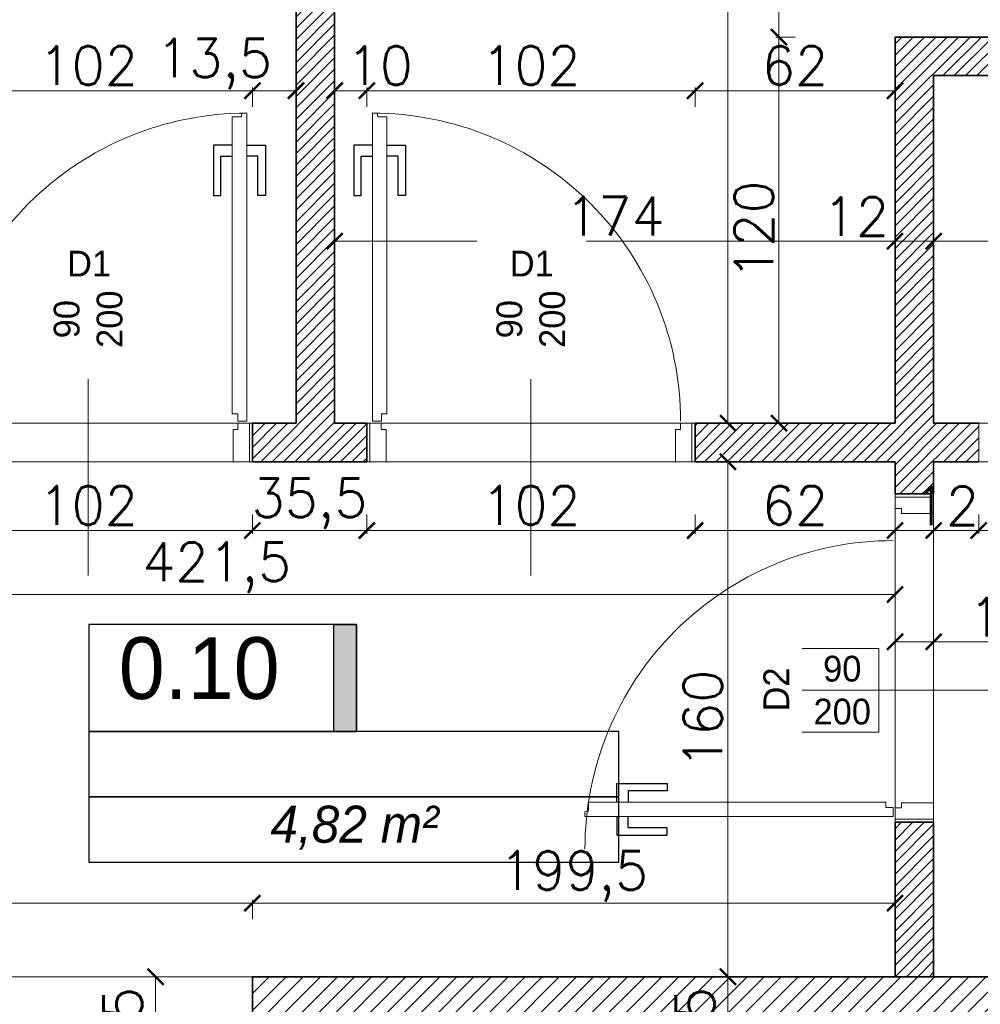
# Model space of a CAD drawing. Header units: millimetres. Extents: x -740 to 33545, y 5178 to 22494.
# Tile 192 of 256: x 11319 to 11617, y 10826 to 11132. Entities that reach past the tile are written whole.
import ezdxf
from ezdxf.lldxf.tags import DXFTag

# ---------------------------------------------------------------- set-up
doc = ezdxf.new("R2010")
doc.units = ezdxf.units.MM
doc.header["$MEASUREMENT"] = 0
doc.layers.get('Defpoints').update_dxf_attribs({"color": 252})
for name, color, linetype, lineweight in [('A_istniejące ściany', 252, 'Continuous', 35), ('A_l.przerywana', 252, 'ICAD_ISO03W100', 9), ('A_opisy', 252, 'Continuous', 15), ('A_projektowane sciany', 252, 'Continuous', 35), ('l.przerywana', 252, 'ICAD_ISO03W100', 5), ('l.wypełnien', 252, 'Continuous', 5), ('wymiarowanie', 252, 'Continuous', 9)]:
    doc.layers.add(name, color=color, linetype=linetype, lineweight=lineweight)
doc.layers.add('stolarka', color=252, linetype='Continuous')
doc.layers.add('tabelki opis', color=252, linetype='Continuous')
doc.styles.add('styl2', font='simplex.shx')
tags = doc.linetypes.add('ICAD_ISO03W100', pattern=[30, 12, -18]).pattern_tags.tags
tags[6:7] = [DXFTag(74, 4), DXFTag(75, 0), DXFTag(340, '0'), DXFTag(46, 1.0), DXFTag(50, 0.0), DXFTag(44, 0.0), DXFTag(45, 0.0)]
tags[4:5] = [DXFTag(74, 4), DXFTag(75, 0), DXFTag(340, '0'), DXFTag(46, 1.0), DXFTag(50, 0.0), DXFTag(44, 0.0), DXFTag(45, 0.0)]
doc.dimstyles.new('Skala 1-50', dxfattribs={"dimtxt": 12, "dimasz": 5, "dimexe": 1, "dimexo": 1, "dimgap": 1.5, "dimtad": 1, "dimdec": 1, "dimrnd": 0.5, "dimtxsty": 'styl2', "dimblk": 'ARCHTICK', "dimcen": 5, "dimadec": 0, "dimazin": 0, "dimtfac": 1, "dimtdec": 1, "dimtmove": 1, "dimatfit": 3, "dimldrblk": 'ARCHTICK', "dimfxl": 0, "dimlwd": -1, "dimlwe": -1, "dimarcsym": 0})

# ---------------------------------------------------------------- blocks, each defined once
blk = doc.blocks.new('_ArchTick')
at = {"color": 0, "linetype": 'ByBlock', "const_width": 0.15}
blk.add_lwpolyline([(-0.5, -0.5), (0.5, 0.5)], dxfattribs=at)
blk = doc.blocks.new('*D1207')
at = {"layer": 'Defpoints', "color": 0}
for p in [(11503.87, 11331.32), (11532.41, 11006.32), (11539.01, 11006.32)]:
    blk.add_point(p, dxfattribs=at)
at = {"layer": 'wymiarowanie', "color": 0}
for p, q in [((11534.01, 11331.32), (11540.01, 11331.32)), ((11539.01, 11331.32), (11539.01, 11006.32)), ((11534.01, 11006.32), (11540.01, 11006.32))]:
    blk.add_line(p, q, dxfattribs=at)
at = {"layer": 'wymiarowanie', "color": 0, "xscale": 5, "yscale": 5, "zscale": 5}
for p, rotation in [((11539.01, 11331.32), 90), ((11539.01, 11006.32), 270)]:
    blk.add_blockref('_ArchTick', p, dxfattribs=dict(at, rotation=rotation))
at = {"layer": 'wymiarowanie', "color": 0, "insert": (11531.21, 11168.82), "char_height": 12, "attachment_point": 5, "rotation": 90, "style": 'styl2'}
blk.add_mtext('325', dxfattribs=at)
blk = doc.blocks.new('*D1208')
at = {"layer": 'Defpoints', "color": 0}
for p in [(11559.87, 10994.32), (11521.21, 10834.32), (11539.01, 10834.32)]:
    blk.add_point(p, dxfattribs=at)
at = {"layer": 'wymiarowanie', "color": 0}
for p, q in [((11544.01, 10994.32), (11538.01, 10994.32)), ((11539.01, 10994.32), (11539.01, 10834.32)), ((11534.01, 10834.32), (11540.01, 10834.32))]:
    blk.add_line(p, q, dxfattribs=at)
at = {"layer": 'wymiarowanie', "color": 0, "xscale": 5, "yscale": 5, "zscale": 5}
for p, rotation in [((11539.01, 10994.32), 90), ((11539.01, 10834.32), 270)]:
    blk.add_blockref('_ArchTick', p, dxfattribs=dict(at, rotation=rotation))
at = {"layer": 'wymiarowanie', "color": 0, "insert": (11531.21, 10914.32), "char_height": 12, "attachment_point": 5, "rotation": 90, "style": 'styl2'}
blk.add_mtext('160', dxfattribs=at)
blk = doc.blocks.new('*D1209')
at = {"layer": 'Defpoints', "color": 0}
for p in [(11528.14, 10834.32), (11527.57, 10791.99), (11539.01, 10791.99)]:
    blk.add_point(p, dxfattribs=at)
at = {"layer": 'wymiarowanie', "color": 0}
for p, q in [((11534.01, 10834.32), (11540.01, 10834.32)), ((11539.01, 10834.32), (11539.01, 10791.99)), ((11534.01, 10791.99), (11540.01, 10791.99))]:
    blk.add_line(p, q, dxfattribs=at)
at = {"layer": 'wymiarowanie', "color": 0, "xscale": 5, "yscale": 5, "zscale": 5}
for p, rotation in [((11539.01, 10834.32), 90), ((11539.01, 10791.99), 270)]:
    blk.add_blockref('_ArchTick', p, dxfattribs=dict(at, rotation=rotation))
at = {"layer": 'wymiarowanie', "color": 0, "insert": (11530.66, 10813.16), "char_height": 12, "attachment_point": 5, "rotation": 90, "style": 'styl2'}
blk.add_mtext('42,5', dxfattribs=at)
blk = doc.blocks.new('*D1420')
at = {"layer": 'Defpoints', "color": 0}
for p in [(11602.93, 10938.4), (11590.93, 10925.2), (11602.93, 10925.52)]:
    blk.add_point(p, dxfattribs=at)
at = {"layer": 'wymiarowanie', "color": 0}
for p, q in [((11590.93, 10933.4), (11590.93, 10939.4)), ((11590.93, 10938.4), (11602.93, 10938.4)), ((11602.93, 10933.4), (11602.93, 10939.4)), ((11602.93, 10938.4), (11633.39, 10938.4))]:
    blk.add_line(p, q, dxfattribs=at)
at = {"layer": 'wymiarowanie', "color": 0, "xscale": 5, "yscale": 5, "zscale": 5, "rotation": 180}
blk.add_blockref('_ArchTick', (11590.93, 10938.4), dxfattribs=at)
at = {"layer": 'wymiarowanie', "color": 0, "xscale": 5, "yscale": 5, "zscale": 5}
blk.add_blockref('_ArchTick', (11602.93, 10938.4), dxfattribs=at)
at = {"layer": 'wymiarowanie', "color": 0, "insert": (11624.13, 10946.05), "char_height": 12, "attachment_point": 5, "style": 'styl2'}
blk.add_mtext('12', dxfattribs=at)
blk = doc.blocks.new('*D1421')
at = {"layer": 'Defpoints', "color": 0}
for p in [(11722.93, 10938.4), (11722.93, 10928.19), (11602.93, 10925.52)]:
    blk.add_point(p, dxfattribs=at)
at = {"layer": 'wymiarowanie', "color": 0}
for p, q in [((11602.93, 10933.4), (11602.93, 10939.4)), ((11602.93, 10938.4), (11722.93, 10938.4)), ((11722.93, 10933.4), (11722.93, 10939.4))]:
    blk.add_line(p, q, dxfattribs=at)
at = {"layer": 'wymiarowanie', "color": 0, "xscale": 5, "yscale": 5, "zscale": 5, "rotation": 180}
blk.add_blockref('_ArchTick', (11602.93, 10938.4), dxfattribs=at)
at = {"layer": 'wymiarowanie', "color": 0, "xscale": 5, "yscale": 5, "zscale": 5}
blk.add_blockref('_ArchTick', (11722.93, 10938.4), dxfattribs=at)
at = {"layer": 'wymiarowanie', "color": 0, "insert": (11662.93, 10946.2), "char_height": 12, "attachment_point": 5, "style": 'styl2'}
blk.add_mtext('120', dxfattribs=at)
blk = doc.blocks.new('*D2207')
at = {"layer": 'Defpoints', "color": 0}
for p in [(11590.93, 11062.89), (11602.93, 11056.84), (11590.93, 11046.76)]:
    blk.add_point(p, dxfattribs=at)
at = {"layer": 'wymiarowanie', "color": 0}
for p, q in [((11590.93, 11057.89), (11590.93, 11063.89)), ((11602.93, 11057.89), (11602.93, 11063.89)), ((11602.93, 11062.89), (11590.93, 11062.89))]:
    blk.add_line(p, q, dxfattribs=at)
at = {"layer": 'wymiarowanie', "color": 0, "xscale": 5, "yscale": 5, "zscale": 5, "rotation": 180}
blk.add_blockref('_ArchTick', (11590.93, 11062.89), dxfattribs=at)
at = {"layer": 'wymiarowanie', "color": 0, "xscale": 5, "yscale": 5, "zscale": 5}
blk.add_blockref('_ArchTick', (11602.93, 11062.89), dxfattribs=at)
at = {"layer": 'wymiarowanie', "color": 0, "insert": (11578.78, 11070.54), "char_height": 12, "attachment_point": 5, "style": 'styl2'}
blk.add_mtext('12', dxfattribs=at)
blk = doc.blocks.new('*D2208')
at = {"layer": 'Defpoints', "color": 0}
for p in [(11416.81, 11062.89), (11416.81, 11045.69), (11590.93, 11046.76)]:
    blk.add_point(p, dxfattribs=at)
at = {"layer": 'wymiarowanie', "color": 0}
for p, q in [((11416.81, 11057.89), (11416.81, 11063.89)), ((11590.93, 11057.89), (11590.93, 11063.89)), ((11590.93, 11062.89), (11416.81, 11062.89))]:
    blk.add_line(p, q, dxfattribs=at)
at = {"layer": 'wymiarowanie', "color": 0, "xscale": 5, "yscale": 5, "zscale": 5, "rotation": 180}
blk.add_blockref('_ArchTick', (11416.81, 11062.89), dxfattribs=at)
at = {"layer": 'wymiarowanie', "color": 0, "xscale": 5, "yscale": 5, "zscale": 5}
blk.add_blockref('_ArchTick', (11590.93, 11062.89), dxfattribs=at)
at = {"layer": 'wymiarowanie', "color": 0, "insert": (11503.87, 11070.69), "char_height": 12, "attachment_point": 5, "style": 'styl2'}
blk.add_mtext('174', dxfattribs=at)
blk = doc.blocks.new('*D2672')
at = {"layer": 'Defpoints', "color": 0}
for p in [(11590.93, 11145.5), (11839.15, 11128.69), (11590.93, 11126.32)]:
    blk.add_point(p, dxfattribs=at)
at = {"layer": 'wymiarowanie', "color": 0}
for p, q in [((11590.93, 11140.5), (11590.93, 11146.5)), ((11839.15, 11140.5), (11839.15, 11146.5)), ((11839.15, 11145.5), (11590.93, 11145.5))]:
    blk.add_line(p, q, dxfattribs=at)
at = {"layer": 'wymiarowanie', "color": 0, "xscale": 5, "yscale": 5, "zscale": 5, "rotation": 180}
blk.add_blockref('_ArchTick', (11590.93, 11145.5), dxfattribs=at)
at = {"layer": 'wymiarowanie', "color": 0, "xscale": 5, "yscale": 5, "zscale": 5}
blk.add_blockref('_ArchTick', (11839.15, 11145.5), dxfattribs=at)
at = {"layer": 'wymiarowanie', "color": 0, "insert": (11715.04, 11153.3), "char_height": 12, "attachment_point": 5, "style": 'styl2'}
blk.add_mtext('248', dxfattribs=at)
blk = doc.blocks.new('*D2673')
at = {"layer": 'Defpoints', "color": 0}
for p in [(11839.15, 11062.89), (11602.93, 11040.4), (11839.15, 11040.4)]:
    blk.add_point(p, dxfattribs=at)
at = {"layer": 'wymiarowanie', "color": 0}
for p, q in [((11602.93, 11057.89), (11602.93, 11063.89)), ((11839.15, 11057.89), (11839.15, 11063.89)), ((11602.93, 11062.89), (11673.96, 11062.89)), ((11839.15, 11062.89), (11703.49, 11062.89))]:
    blk.add_line(p, q, dxfattribs=at)
at = {"layer": 'wymiarowanie', "color": 0, "xscale": 5, "yscale": 5, "zscale": 5, "rotation": 180}
blk.add_blockref('_ArchTick', (11602.93, 11062.89), dxfattribs=at)
at = {"layer": 'wymiarowanie', "color": 0, "xscale": 5, "yscale": 5, "zscale": 5}
blk.add_blockref('_ArchTick', (11839.15, 11062.89), dxfattribs=at)
at = {"layer": 'wymiarowanie', "color": 0, "insert": (11688.72, 11069.83), "char_height": 12, "attachment_point": 5, "style": 'styl2'}
blk.add_mtext('236', dxfattribs=at)
blk = doc.blocks.new('*D2675')
at = {"layer": 'Defpoints', "color": 0}
for p in [(11289.26, 10994.32), (11391.26, 10994.32), (11391.26, 10972.96)]:
    blk.add_point(p, dxfattribs=at)
at = {"layer": 'wymiarowanie', "color": 0}
for p, q in [((11289.26, 10977.96), (11289.26, 10971.96)), ((11391.26, 10977.96), (11391.26, 10971.96)), ((11289.26, 10972.96), (11391.26, 10972.96))]:
    blk.add_line(p, q, dxfattribs=at)
at = {"layer": 'wymiarowanie', "color": 0, "xscale": 5, "yscale": 5, "zscale": 5, "rotation": 180}
blk.add_blockref('_ArchTick', (11289.26, 10972.96), dxfattribs=at)
at = {"layer": 'wymiarowanie', "color": 0, "xscale": 5, "yscale": 5, "zscale": 5}
blk.add_blockref('_ArchTick', (11391.26, 10972.96), dxfattribs=at)
at = {"layer": 'wymiarowanie', "color": 0, "insert": (11340.26, 10980.76), "char_height": 12, "attachment_point": 5, "style": 'styl2'}
blk.add_mtext('102', dxfattribs=at)
blk = doc.blocks.new('*D2676')
at = {"layer": 'Defpoints', "color": 0}
for p in [(11391.26, 10994.32), (11426.81, 10994.32), (11426.81, 10972.96)]:
    blk.add_point(p, dxfattribs=at)
at = {"layer": 'wymiarowanie', "color": 0}
for p, q in [((11391.26, 10977.96), (11391.26, 10971.96)), ((11426.81, 10977.96), (11426.81, 10971.96)), ((11391.26, 10972.96), (11426.81, 10972.96))]:
    blk.add_line(p, q, dxfattribs=at)
at = {"layer": 'wymiarowanie', "color": 0, "xscale": 5, "yscale": 5, "zscale": 5, "rotation": 180}
blk.add_blockref('_ArchTick', (11391.26, 10972.96), dxfattribs=at)
at = {"layer": 'wymiarowanie', "color": 0, "xscale": 5, "yscale": 5, "zscale": 5}
blk.add_blockref('_ArchTick', (11426.81, 10972.96), dxfattribs=at)
at = {"layer": 'wymiarowanie', "color": 0, "insert": (11409.03, 10981.3), "char_height": 12, "attachment_point": 5, "style": 'styl2'}
blk.add_mtext('35,5', dxfattribs=at)
blk = doc.blocks.new('*D2677')
at = {"layer": 'Defpoints', "color": 0}
for p in [(11426.81, 10994.32), (11528.81, 10994.32), (11528.81, 10972.96)]:
    blk.add_point(p, dxfattribs=at)
at = {"layer": 'wymiarowanie', "color": 0}
for p, q in [((11426.81, 10977.96), (11426.81, 10971.96)), ((11528.81, 10977.96), (11528.81, 10971.96)), ((11426.81, 10972.96), (11528.81, 10972.96))]:
    blk.add_line(p, q, dxfattribs=at)
at = {"layer": 'wymiarowanie', "color": 0, "xscale": 5, "yscale": 5, "zscale": 5, "rotation": 180}
blk.add_blockref('_ArchTick', (11426.81, 10972.96), dxfattribs=at)
at = {"layer": 'wymiarowanie', "color": 0, "xscale": 5, "yscale": 5, "zscale": 5}
blk.add_blockref('_ArchTick', (11528.81, 10972.96), dxfattribs=at)
at = {"layer": 'wymiarowanie', "color": 0, "insert": (11477.81, 10980.76), "char_height": 12, "attachment_point": 5, "style": 'styl2'}
blk.add_mtext('102', dxfattribs=at)
blk = doc.blocks.new('*D2678')
at = {"layer": 'Defpoints', "color": 0}
for p in [(11528.81, 10994.32), (11590.93, 10994.32), (11590.93, 10972.96)]:
    blk.add_point(p, dxfattribs=at)
at = {"layer": 'wymiarowanie', "color": 0}
for p, q in [((11528.81, 10977.96), (11528.81, 10971.96)), ((11590.93, 10977.96), (11590.93, 10971.96)), ((11528.81, 10972.96), (11590.93, 10972.96))]:
    blk.add_line(p, q, dxfattribs=at)
at = {"layer": 'wymiarowanie', "color": 0, "xscale": 5, "yscale": 5, "zscale": 5, "rotation": 180}
blk.add_blockref('_ArchTick', (11528.81, 10972.96), dxfattribs=at)
at = {"layer": 'wymiarowanie', "color": 0, "xscale": 5, "yscale": 5, "zscale": 5}
blk.add_blockref('_ArchTick', (11590.93, 10972.96), dxfattribs=at)
at = {"layer": 'wymiarowanie', "color": 0, "insert": (11559.87, 10980.76), "char_height": 12, "attachment_point": 5, "style": 'styl2'}
blk.add_mtext('62', dxfattribs=at)
blk = doc.blocks.new('*D2679')
at = {"layer": 'Defpoints', "color": 0}
for p in [(11590.93, 10994.32), (11602.93, 10994.32), (11602.93, 10972.96)]:
    blk.add_point(p, dxfattribs=at)
at = {"layer": 'wymiarowanie', "color": 0}
for p, q in [((11590.93, 10977.96), (11590.93, 10971.96)), ((11602.93, 10977.96), (11602.93, 10971.96)), ((11590.93, 10972.96), (11602.93, 10972.96))]:
    blk.add_line(p, q, dxfattribs=at)
at = {"layer": 'wymiarowanie', "color": 0, "xscale": 5, "yscale": 5, "zscale": 5, "rotation": 180}
blk.add_blockref('_ArchTick', (11590.93, 10972.96), dxfattribs=at)
at = {"layer": 'wymiarowanie', "color": 0, "xscale": 5, "yscale": 5, "zscale": 5}
blk.add_blockref('_ArchTick', (11602.93, 10972.96), dxfattribs=at)
at = {"layer": 'wymiarowanie', "color": 0, "insert": (11606.74, 10980.61), "char_height": 12, "attachment_point": 5, "style": 'styl2'}
blk.add_mtext('12', dxfattribs=at)
blk = doc.blocks.new('*D2680')
at = {"layer": 'Defpoints', "color": 0}
for p in [(11602.93, 10994.32), (11616.93, 10994.32), (11616.93, 10972.96)]:
    blk.add_point(p, dxfattribs=at)
at = {"layer": 'wymiarowanie', "color": 0}
for p, q in [((11602.93, 10977.96), (11602.93, 10971.96)), ((11616.93, 10977.96), (11616.93, 10971.96)), ((11602.93, 10972.96), (11616.93, 10972.96))]:
    blk.add_line(p, q, dxfattribs=at)
at = {"layer": 'wymiarowanie', "color": 0, "xscale": 5, "yscale": 5, "zscale": 5, "rotation": 180}
blk.add_blockref('_ArchTick', (11602.93, 10972.96), dxfattribs=at)
at = {"layer": 'wymiarowanie', "color": 0, "xscale": 5, "yscale": 5, "zscale": 5}
blk.add_blockref('_ArchTick', (11616.93, 10972.96), dxfattribs=at)
at = {"layer": 'wymiarowanie', "color": 0, "insert": (11628.83, 10980.61), "char_height": 12, "attachment_point": 5, "style": 'styl2'}
blk.add_mtext('14', dxfattribs=at)
blk = doc.blocks.new('*D2681')
at = {"layer": 'Defpoints', "color": 0}
for p in [(11616.93, 10994.32), (11708.93, 10994.32), (11708.93, 10972.96)]:
    blk.add_point(p, dxfattribs=at)
at = {"layer": 'wymiarowanie', "color": 0}
for p, q in [((11616.93, 10977.96), (11616.93, 10971.96)), ((11708.93, 10977.96), (11708.93, 10971.96)), ((11616.93, 10972.96), (11708.93, 10972.96))]:
    blk.add_line(p, q, dxfattribs=at)
at = {"layer": 'wymiarowanie', "color": 0, "xscale": 5, "yscale": 5, "zscale": 5, "rotation": 180}
blk.add_blockref('_ArchTick', (11616.93, 10972.96), dxfattribs=at)
at = {"layer": 'wymiarowanie', "color": 0, "xscale": 5, "yscale": 5, "zscale": 5}
blk.add_blockref('_ArchTick', (11708.93, 10972.96), dxfattribs=at)
at = {"layer": 'wymiarowanie', "color": 0, "insert": (11662.93, 10980.76), "char_height": 12, "attachment_point": 5, "style": 'styl2'}
blk.add_mtext('92', dxfattribs=at)
blk = doc.blocks.new('*D2685')
at = {"layer": 'Defpoints', "color": 0}
for p in [(11169.43, 10984.32), (11590.93, 10977.96), (11590.93, 10953.07)]:
    blk.add_point(p, dxfattribs=at)
at = {"layer": 'wymiarowanie', "color": 0}
for p, q in [((11169.43, 10958.07), (11169.43, 10952.07)), ((11590.93, 10958.07), (11590.93, 10952.07)), ((11169.43, 10953.07), (11590.93, 10953.07))]:
    blk.add_line(p, q, dxfattribs=at)
at = {"layer": 'wymiarowanie', "color": 0, "xscale": 5, "yscale": 5, "zscale": 5, "rotation": 180}
blk.add_blockref('_ArchTick', (11169.43, 10953.07), dxfattribs=at)
at = {"layer": 'wymiarowanie', "color": 0, "xscale": 5, "yscale": 5, "zscale": 5}
blk.add_blockref('_ArchTick', (11590.93, 10953.07), dxfattribs=at)
at = {"layer": 'wymiarowanie', "color": 0, "insert": (11380.18, 10961.42), "char_height": 12, "attachment_point": 5, "style": 'styl2'}
blk.add_mtext('421,5', dxfattribs=at)
blk = doc.blocks.new('*D2688')
at = {"layer": 'Defpoints', "color": 0}
for p in [(11391.26, 10857.17), (11191.45, 10834.32), (11391.26, 10834.32)]:
    blk.add_point(p, dxfattribs=at)
at = {"layer": 'wymiarowanie', "color": 0}
for p, q in [((11191.45, 10852.17), (11191.45, 10858.17)), ((11191.45, 10857.17), (11391.26, 10857.17)), ((11391.26, 10852.17), (11391.26, 10858.17))]:
    blk.add_line(p, q, dxfattribs=at)
at = {"layer": 'wymiarowanie', "color": 0, "xscale": 5, "yscale": 5, "zscale": 5, "rotation": 180}
blk.add_blockref('_ArchTick', (11191.45, 10857.17), dxfattribs=at)
at = {"layer": 'wymiarowanie', "color": 0, "xscale": 5, "yscale": 5, "zscale": 5}
blk.add_blockref('_ArchTick', (11391.26, 10857.17), dxfattribs=at)
at = {"layer": 'wymiarowanie', "color": 0, "insert": (11291.35, 10864.97), "char_height": 12, "attachment_point": 5, "style": 'styl2'}
blk.add_mtext('200', dxfattribs=at)
blk = doc.blocks.new('*D2689')
at = {"layer": 'Defpoints', "color": 0}
for p in [(11590.93, 10857.17), (11391.26, 10834.32), (11590.93, 10834.32)]:
    blk.add_point(p, dxfattribs=at)
at = {"layer": 'wymiarowanie', "color": 0}
for p, q in [((11391.26, 10852.17), (11391.26, 10858.17)), ((11391.26, 10857.17), (11590.93, 10857.17)), ((11590.93, 10852.17), (11590.93, 10858.17))]:
    blk.add_line(p, q, dxfattribs=at)
at = {"layer": 'wymiarowanie', "color": 0, "xscale": 5, "yscale": 5, "zscale": 5, "rotation": 180}
blk.add_blockref('_ArchTick', (11391.26, 10857.17), dxfattribs=at)
at = {"layer": 'wymiarowanie', "color": 0, "xscale": 5, "yscale": 5, "zscale": 5}
blk.add_blockref('_ArchTick', (11590.93, 10857.17), dxfattribs=at)
at = {"layer": 'wymiarowanie', "color": 0, "insert": (11491.09, 10865.52), "char_height": 12, "attachment_point": 5, "style": 'styl2'}
blk.add_mtext('199,5', dxfattribs=at)
blk = doc.blocks.new('*D2694')
at = {"layer": 'Defpoints', "color": 0}
for p in [(11554.87, 11126.32), (11590.93, 11126.32), (11590.93, 11006.32)]:
    blk.add_point(p, dxfattribs=at)
at = {"layer": 'wymiarowanie', "color": 0}
for p, q in [((11559.87, 11126.32), (11553.87, 11126.32)), ((11554.87, 11006.32), (11554.87, 11126.32)), ((11559.87, 11006.32), (11553.87, 11006.32))]:
    blk.add_line(p, q, dxfattribs=at)
at = {"layer": 'wymiarowanie', "color": 0, "xscale": 5, "yscale": 5, "zscale": 5}
for p, rotation in [((11554.87, 11126.32), 90), ((11554.87, 11006.32), 270)]:
    blk.add_blockref('_ArchTick', p, dxfattribs=dict(at, rotation=rotation))
at = {"layer": 'wymiarowanie', "color": 0, "insert": (11547.07, 11066.32), "char_height": 12, "attachment_point": 5, "rotation": 90, "style": 'styl2'}
blk.add_mtext('120', dxfattribs=at)
blk = doc.blocks.new('*D2695')
at = {"layer": 'Defpoints', "color": 0}
for p in [(11554.87, 11331.32), (11566.81, 11331.32), (11590.93, 11126.32)]:
    blk.add_point(p, dxfattribs=at)
at = {"layer": 'wymiarowanie', "color": 0}
for p, q in [((11559.87, 11331.32), (11553.87, 11331.32)), ((11554.87, 11331.32), (11554.87, 11276.28)), ((11554.87, 11126.32), (11554.87, 11246.76)), ((11559.87, 11126.32), (11553.87, 11126.32))]:
    blk.add_line(p, q, dxfattribs=at)
at = {"layer": 'wymiarowanie', "color": 0, "xscale": 5, "yscale": 5, "zscale": 5}
for p, rotation in [((11554.87, 11331.32), 90), ((11554.87, 11126.32), 270)]:
    blk.add_blockref('_ArchTick', p, dxfattribs=dict(at, rotation=rotation))
at = {"layer": 'wymiarowanie', "color": 0, "insert": (11547.07, 11261.52), "char_height": 12, "attachment_point": 5, "rotation": 90, "style": 'styl2'}
blk.add_mtext('205', dxfattribs=at)
blk = doc.blocks.new('*D2799')
at = {"layer": 'Defpoints', "color": 0}
for p in [(11391.26, 10834.32), (11361.18, 10791.99), (11391.26, 10791.99)]:
    blk.add_point(p, dxfattribs=at)
at = {"layer": 'wymiarowanie', "color": 0}
for p, q in [((11366.18, 10834.32), (11360.18, 10834.32)), ((11361.18, 10834.32), (11361.18, 10791.99)), ((11366.18, 10791.99), (11360.18, 10791.99))]:
    blk.add_line(p, q, dxfattribs=at)
at = {"layer": 'wymiarowanie', "color": 0, "xscale": 5, "yscale": 5, "zscale": 5}
for p, rotation in [((11361.18, 10834.32), 90), ((11361.18, 10791.99), 270)]:
    blk.add_blockref('_ArchTick', p, dxfattribs=dict(at, rotation=rotation))
at = {"layer": 'wymiarowanie', "color": 0, "insert": (11352.83, 10813.16), "char_height": 12, "attachment_point": 5, "rotation": 90, "style": 'styl2'}
blk.add_mtext('42,5', dxfattribs=at)
blk = doc.blocks.new('*D2827')
at = {"layer": 'Defpoints', "color": 0}
for p in [(11391.26, 11109.64), (11289.26, 11006.32), (11391.26, 11006.32)]:
    blk.add_point(p, dxfattribs=at)
at = {"layer": 'wymiarowanie', "color": 0}
for p, q in [((11289.26, 11104.64), (11289.26, 11110.64)), ((11289.26, 11109.64), (11391.26, 11109.64)), ((11391.26, 11104.64), (11391.26, 11110.64))]:
    blk.add_line(p, q, dxfattribs=at)
at = {"layer": 'wymiarowanie', "color": 0, "xscale": 5, "yscale": 5, "zscale": 5, "rotation": 180}
blk.add_blockref('_ArchTick', (11289.26, 11109.64), dxfattribs=at)
at = {"layer": 'wymiarowanie', "color": 0, "xscale": 5, "yscale": 5, "zscale": 5}
blk.add_blockref('_ArchTick', (11391.26, 11109.64), dxfattribs=at)
at = {"layer": 'wymiarowanie', "color": 0, "insert": (11340.26, 11117.44), "char_height": 12, "attachment_point": 5, "style": 'styl2'}
blk.add_mtext('102', dxfattribs=at)
blk = doc.blocks.new('*D2828')
at = {"layer": 'Defpoints', "color": 0}
for p in [(11404.81, 11109.64), (11391.26, 11006.32), (11404.81, 11006.32)]:
    blk.add_point(p, dxfattribs=at)
at = {"layer": 'wymiarowanie', "color": 0}
for p, q in [((11391.26, 11104.64), (11391.26, 11110.64)), ((11391.26, 11109.64), (11404.81, 11109.64)), ((11404.81, 11104.64), (11404.81, 11110.64))]:
    blk.add_line(p, q, dxfattribs=at)
at = {"layer": 'wymiarowanie', "color": 0, "xscale": 5, "yscale": 5, "zscale": 5, "rotation": 180}
blk.add_blockref('_ArchTick', (11391.26, 11109.64), dxfattribs=at)
at = {"layer": 'wymiarowanie', "color": 0, "xscale": 5, "yscale": 5, "zscale": 5}
blk.add_blockref('_ArchTick', (11404.81, 11109.64), dxfattribs=at)
at = {"layer": 'wymiarowanie', "color": 0, "insert": (11379.38, 11117.98), "char_height": 12, "attachment_point": 5, "style": 'styl2'}
blk.add_mtext('13,5', dxfattribs=at)
blk = doc.blocks.new('*D2830')
at = {"layer": 'Defpoints', "color": 0}
for p in [(11426.81, 11109.64), (11416.81, 11006.32), (11426.81, 11006.32)]:
    blk.add_point(p, dxfattribs=at)
at = {"layer": 'wymiarowanie', "color": 0}
for p, q in [((11416.81, 11104.64), (11416.81, 11110.64)), ((11416.81, 11109.64), (11426.81, 11109.64)), ((11426.81, 11104.64), (11426.81, 11110.64))]:
    blk.add_line(p, q, dxfattribs=at)
at = {"layer": 'wymiarowanie', "color": 0, "xscale": 5, "yscale": 5, "zscale": 5, "rotation": 180}
blk.add_blockref('_ArchTick', (11416.81, 11109.64), dxfattribs=at)
at = {"layer": 'wymiarowanie', "color": 0, "xscale": 5, "yscale": 5, "zscale": 5}
blk.add_blockref('_ArchTick', (11426.81, 11109.64), dxfattribs=at)
at = {"layer": 'wymiarowanie', "color": 0, "insert": (11430.82, 11117.44), "char_height": 12, "attachment_point": 5, "style": 'styl2'}
blk.add_mtext('10', dxfattribs=at)
blk = doc.blocks.new('*D2831')
at = {"layer": 'Defpoints', "color": 0}
for p in [(11528.81, 11109.64), (11426.81, 11006.32), (11528.81, 11006.32)]:
    blk.add_point(p, dxfattribs=at)
at = {"layer": 'wymiarowanie', "color": 0}
for p, q in [((11426.81, 11104.64), (11426.81, 11110.64)), ((11426.81, 11109.64), (11528.81, 11109.64)), ((11528.81, 11104.64), (11528.81, 11110.64))]:
    blk.add_line(p, q, dxfattribs=at)
at = {"layer": 'wymiarowanie', "color": 0, "xscale": 5, "yscale": 5, "zscale": 5, "rotation": 180}
blk.add_blockref('_ArchTick', (11426.81, 11109.64), dxfattribs=at)
at = {"layer": 'wymiarowanie', "color": 0, "xscale": 5, "yscale": 5, "zscale": 5}
blk.add_blockref('_ArchTick', (11528.81, 11109.64), dxfattribs=at)
at = {"layer": 'wymiarowanie', "color": 0, "insert": (11477.81, 11117.44), "char_height": 12, "attachment_point": 5, "style": 'styl2'}
blk.add_mtext('102', dxfattribs=at)
blk = doc.blocks.new('*D2832')
at = {"layer": 'Defpoints', "color": 0}
for p in [(11590.93, 11109.64), (11590.93, 11015.98), (11528.81, 11006.32)]:
    blk.add_point(p, dxfattribs=at)
at = {"layer": 'wymiarowanie', "color": 0}
for p, q in [((11528.81, 11104.64), (11528.81, 11110.64)), ((11528.81, 11109.64), (11590.93, 11109.64)), ((11590.93, 11104.64), (11590.93, 11110.64))]:
    blk.add_line(p, q, dxfattribs=at)
at = {"layer": 'wymiarowanie', "color": 0, "xscale": 5, "yscale": 5, "zscale": 5, "rotation": 180}
blk.add_blockref('_ArchTick', (11528.81, 11109.64), dxfattribs=at)
at = {"layer": 'wymiarowanie', "color": 0, "xscale": 5, "yscale": 5, "zscale": 5}
blk.add_blockref('_ArchTick', (11590.93, 11109.64), dxfattribs=at)
at = {"layer": 'wymiarowanie', "color": 0, "insert": (11559.87, 11117.44), "char_height": 12, "attachment_point": 5, "style": 'styl2'}
blk.add_mtext('62', dxfattribs=at)

msp = doc.modelspace()

# ---------------------------------------------------------------- hatches: boundary and pattern name
at = {"layer": 'l.wypełnien'}
h = msp.add_hatch(dxfattribs=at)
h.set_pattern_fill('ANSI31', color=256, scale=30, style=0)
h.paths.add_polyline_path([(11391.26, 10402.52), (11391.26, 10359.34), (11839.15, 10359.34), (11839.15, 9782.76), (11774.02, 9782.76), (11774.02, 9765.83), (11774.02, 9754.82), (11774.02, 9739.58), (11839.15, 9739.58), (11882.33, 9739.58), (11882.33, 10522.75), (11866.24, 10522.75), (11854.39, 10522.75), (11839.15, 10522.75), (11839.15, 10402.52), (11426.82, 10402.52), (11426.82, 10552.38), (11401.42, 10552.38), (11401.42, 10402.52)])
h.paths.add_polyline_path([(11391.26, 10834.32), (11391.26, 10791.99), (11401.42, 10791.99), (11401.42, 10654.38), (11426.82, 10654.38), (11426.82, 10791.99), (11839.15, 10791.99), (11839.15, 10677.69), (11854.39, 10677.69), (11866.24, 10677.69), (11882.33, 10677.69), (11882.33, 11331.32), (11882.33, 11374.5), (11799.42, 11374.5), (11799.42, 11331.32), (11839.15, 11331.32), (11839.15, 10994.32), (11839.15, 10834.32), (11699.45, 10834.32), (11685.18, 10834.32), (11640.68, 10834.32), (11401.42, 10834.32)])
h.paths.add_polyline_path([(11477.62, 10806.38), (11477.62, 10819.93), (11497.94, 10819.93), (11497.94, 10806.38)], flags=16)
h.paths.add_polyline_path([(11438.67, 10819.93), (11438.67, 10806.38), (11457.3, 10806.38), (11457.3, 10819.93)], flags=16)
h.paths.add_polyline_path([(11429.29, 9739.58), (11429.29, 9782.76), (11384.13, 9782.76), (11384.13, 9739.58)])
h.paths.add_polyline_path([(11624.02, 9739.58), (11624.02, 9782.76), (11579.29, 9782.76), (11579.29, 9739.58)])
h = msp.add_hatch(dxfattribs=at)
h.set_pattern_fill('ANSI31', color=256, scale=20, style=0)
h.paths.add_polyline_path([(11528.81, 11006.32), (11528.81, 10994.32), (11590.93, 10994.32), (11590.93, 10984.32), (11602.93, 10984.32), (11602.93, 10994.32), (11616.93, 10994.32), (11616.93, 11006.32), (11602.93, 11006.32), (11602.93, 11114.32), (11839.15, 11114.32), (11839.15, 11126.32), (11590.93, 11126.32), (11590.93, 11006.32)])
h.paths.add_polyline_path([(11391.26, 10994.32), (11391.26, 11006.32), (11404.81, 11006.32), (11404.81, 11331.32), (11416.81, 11331.32), (11416.81, 11006.32), (11426.81, 11006.32), (11426.81, 10994.32)])
h.paths.add_polyline_path([(11708.93, 10994.32), (11708.93, 11006.32), (11839.15, 11006.32), (11839.15, 10994.32), (11734.93, 10994.32), (11734.93, 10984.32), (11722.93, 10984.32), (11722.93, 10994.32)])
h.paths.add_polyline_path([(11289.26, 10994.32), (11289.26, 11006.32), (11169.43, 11006.32), (11169.43, 10994.32)])
h.paths.add_polyline_path([(11734.93, 10834.32), (11734.93, 10892.32), (11722.93, 10892.32), (11722.93, 10834.32)])
h.paths.add_polyline_path([(11602.93, 10834.32), (11602.93, 10882.32), (11590.93, 10882.32), (11590.93, 10834.32)])
at = {"layer": 'tabelki opis'}
msp.add_hatch(color=256, dxfattribs=at).paths.add_polyline_path([(11423.57, 10910.51), (11423.57, 10943.78), (11416.61, 10943.78), (11416.61, 10910.51)])

# ---------------------------------------------------------------- linework, layer by layer
at = {"layer": 'A_istniejące ściany', "ltscale": 15}
msp.add_lwpolyline([(11391.26, 10834.32), (11401.42, 10834.32)], dxfattribs=at)
at = {"layer": 'A_istniejące ściany'}
for points in [[(11391.26, 10791.99), (11391.26, 10834.32)], [(11699.45, 10834.32), (11401.42, 10834.32)]]:
    msp.add_lwpolyline(points, dxfattribs=at)
at = {"layer": 'A_l.przerywana', "ltscale": 0.3}
for points in [[(11289.26, 10994.32), (11289.26, 11006.32), (11391.26, 11006.32), (11391.26, 10994.32)], [(11528.81, 10994.32), (11528.81, 11006.32), (11426.81, 11006.32), (11426.81, 10994.32)], [(11708.93, 10994.32), (11708.93, 11006.32), (11616.93, 11006.32), (11616.93, 10994.32)], [(11602.93, 10882.32), (11590.93, 10882.32), (11590.93, 10984.32), (11602.93, 10984.32)]]:
    msp.add_lwpolyline(points, close=True, dxfattribs=at)
for points in [[(11391.26, 10994.32), (11391.26, 11006.32)], [(11426.81, 10994.32), (11426.81, 11006.32)], [(11528.81, 11006.32), (11528.81, 10994.32)]]:
    msp.add_lwpolyline(points, dxfattribs=at)
at = {"layer": 'A_opisy'}
for p, q in [((11340.26, 10959.04), (11340.26, 11024.04)), ((11477.81, 10959.04), (11477.81, 11024.04))]:
    msp.add_line(p, q, dxfattribs=at)
at = {"layer": 'A_opisy', "ltscale": 0.3}
for points in [[(11327.26, 11050.04), (11327.26, 11024.04), (11340.26, 11024.04), (11340.26, 11050.04)], [(11340.26, 11050.04), (11340.26, 11024.04), (11353.26, 11024.04), (11353.26, 11050.04)], [(11464.81, 11050.04), (11464.81, 11024.04), (11477.81, 11024.04), (11477.81, 11050.04)], [(11477.81, 11050.04), (11477.81, 11024.04), (11490.81, 11024.04), (11490.81, 11050.04)]]:
    msp.add_lwpolyline(points, close=True, dxfattribs=at)
at = {"layer": 'A_projektowane sciany'}
for p, q in [((11404.81, 11331.32), (11404.81, 11006.32)), ((11416.81, 11331.32), (11416.81, 11006.32)), ((11839.15, 11126.32), (11590.93, 11126.32)), ((11590.93, 11126.32), (11590.93, 11006.32)), ((11839.15, 11114.32), (11602.93, 11114.32)), ((11602.93, 11114.32), (11602.93, 11006.32)), ((11602.93, 11114.32), (11602.93, 11006.32)), ((11404.81, 11006.32), (11391.26, 11006.32)), ((11391.26, 11006.32), (11391.26, 10994.32)), ((11416.81, 11006.32), (11426.81, 11006.32)), ((11426.81, 11006.32), (11416.81, 11006.32)), ((11426.81, 11006.32), (11426.81, 10994.32)), ((11590.93, 11006.32), (11528.81, 11006.32)), ((11528.81, 11006.32), (11528.81, 10994.32)), ((11616.93, 11006.32), (11602.93, 11006.32)), ((11426.81, 10994.32), (11391.26, 10994.32)), ((11590.93, 10994.32), (11528.81, 10994.32)), ((11590.93, 10994.32), (11590.93, 10984.32)), ((11590.93, 10994.32), (11590.93, 10984.32)), ((11602.93, 10994.32), (11602.93, 10984.32)), ((11602.93, 10994.32), (11602.93, 10984.32)), ((11616.93, 10994.32), (11602.93, 10994.32)), ((11590.93, 10984.32), (11602.93, 10984.32)), ((11590.93, 10882.32), (11602.93, 10882.32)), ((11590.93, 10882.32), (11590.93, 10834.32)), ((11602.93, 10882.32), (11602.93, 10834.32))]:
    msp.add_line(p, q, dxfattribs=at)
at = {"layer": 'l.przerywana', "ltscale": 0.3}
msp.add_lwpolyline([(11191.45, 10834.32), (11391.26, 10834.32), (11391.26, 10791.99), (11191.45, 10791.99)], close=True, dxfattribs=at)
at = {"layer": 'stolarka', "lineweight": 9}
for points in [[(11386.72, 11006.9), (11389.51, 11006.9), (11389.51, 11102.67), (11388.01, 11102.65), (11387.83, 11101.51), (11384.98, 11101.51), (11384.98, 11009.2), (11386.72, 11009.2), (11386.72, 11006.9)], [(11431.34, 11006.9), (11428.56, 11006.9), (11428.56, 11102.67), (11430.06, 11102.65), (11430.24, 11101.51), (11433.08, 11101.51), (11433.08, 11009.2), (11431.34, 11009.2), (11431.34, 11006.9)], [(11385.26, 11004.35), (11386.77, 11004.35), (11386.77, 11006.32), (11390.31, 11006.32), (11390.31, 10994.32), (11385.26, 10994.32), (11385.26, 11004.35)], [(11432.81, 11004.35), (11431.29, 11004.35), (11431.29, 11006.32), (11427.76, 11006.32), (11427.76, 10994.32), (11432.81, 10994.32), (11432.81, 11004.35)], [(11522.76, 11004.35), (11524.27, 11004.35), (11524.27, 11006.32), (11527.81, 11006.32), (11527.81, 10994.32), (11522.76, 10994.32), (11522.76, 11004.35)], [(11592.9, 10978.27), (11592.9, 10979.79), (11590.93, 10979.79), (11590.93, 10983.32), (11602.93, 10983.32), (11602.93, 10978.27), (11592.9, 10978.27)], [(11590.35, 10886.86), (11590.35, 10884.07), (11494.58, 10884.07), (11494.59, 10885.58), (11495.74, 10885.76), (11495.74, 10888.6), (11588.05, 10888.6), (11588.05, 10886.86), (11590.35, 10886.86)], [(11592.9, 10888.32), (11592.9, 10886.81), (11590.93, 10886.81), (11590.93, 10883.27), (11602.93, 10883.27), (11602.93, 10888.32), (11592.9, 10888.32)]]:
    msp.add_lwpolyline(points, dxfattribs=at)
at = {"layer": 'stolarka'}
for points in [[(11384.98, 11092.75), (11379.18, 11092.75), (11379.18, 11077.09), (11381.5, 11077.09), (11381.5, 11089.27), (11384.98, 11089.27)], [(11389.51, 11092.75), (11395.31, 11092.75), (11395.31, 11077.09), (11392.99, 11077.09), (11392.99, 11089.27), (11389.51, 11089.27)], [(11428.56, 11092.75), (11422.75, 11092.75), (11422.75, 11077.09), (11425.07, 11077.09), (11425.07, 11089.27), (11428.56, 11089.27)], [(11433.08, 11092.75), (11438.88, 11092.75), (11438.88, 11077.09), (11436.56, 11077.09), (11436.56, 11089.27), (11433.08, 11089.27)], [(11504.5, 10888.6), (11504.5, 10894.4), (11520.16, 10894.4), (11520.16, 10892.08), (11507.98, 10892.08), (11507.98, 10888.6)], [(11504.5, 10884.07), (11504.5, 10878.27), (11520.16, 10878.27), (11520.16, 10880.59), (11507.98, 10880.59), (11507.98, 10884.07)]]:
    msp.add_lwpolyline(points, dxfattribs=at)
at = {"layer": 'stolarka', "linetype": 'ICAD_ISO03W100', "lineweight": 13, "ltscale": 0.3}
for centre, start, end in [((11389.51, 11006.9), 89.9469, 179.9997), ((11428.55, 11006.9), 0.0003, 90.0531), ((11590.35, 10874.07), 90.0003, 180.0531)]:
    msp.add_arc(centre, 95.77, start, end, dxfattribs=at)
at = {"layer": 'tabelki opis'}
for points in [[(11423.57, 10943.78), (11340.41, 10943.78), (11340.41, 10910.51), (11423.57, 10910.51), (11423.57, 10943.78)], [(11340.41, 10890.24), (11505.14, 10890.24), (11505.14, 10910.51), (11340.41, 10910.51), (11340.41, 10890.24)], [(11340.41, 10869.96), (11505.14, 10869.96), (11505.14, 10890.24), (11340.41, 10890.24), (11340.41, 10869.96)]]:
    msp.add_lwpolyline(points, dxfattribs=at)
msp.add_lwpolyline([(11423.57, 10910.51), (11416.61, 10910.51), (11416.61, 10943.78), (11423.57, 10943.78)], close=True, dxfattribs=at)

# ---------------------------------------------------------------- texts
at = {"layer": 'tabelki opis', "attachment_point": 1}
for s, insert, char_height, width in [('{\\fCentury Gothic|b0|i0|c238|p34;0.10}', (11349.74, 10939.82), 19.2, 56.7), ('{\\fCentury Gothic|b0|i1|c238|p34;4,82 m²}', (11396.87, 10887.47), 11.52, 68.7387)]:
    msp.add_mtext(s, dxfattribs=dict(at, insert=insert, char_height=char_height, width=width))

# ---------------------------------------------------------------- dimensions: what is measured, and where the dimension line sits
at = {"layer": 'wymiarowanie'}
for base, p1, p2, picture, middle in [((11539.01, 11006.32), (11503.87, 11331.32), (11532.41, 11006.32), '*D1207', (11531.21, 11168.82)), ((11554.87, 11126.32), (11590.93, 11006.32), (11590.93, 11126.32), '*D2694', (11547.07, 11066.32)), ((11361.18, 10791.99), (11391.26, 10834.32), (11391.26, 10791.99), '*D2799', (11352.83, 10813.16)), ((11539.01, 10791.99), (11528.14, 10834.32), (11527.57, 10791.99), '*D1209', (11530.66, 10813.16))]:
    dim = msp.add_linear_dim(base=base, p1=p1, p2=p2, angle=90, dimstyle='Skala 1-50', dxfattribs=at)
    dim.commit()
    dim.dimension.update_dxf_attribs({"geometry": picture, "text_midpoint": middle})
dim = msp.add_linear_dim(base=(11554.87, 11331.32), p1=(11590.93, 11126.32), p2=(11566.81, 11331.32), angle=90, dimstyle='Skala 1-50', dxfattribs=at)
dim.commit()
dim.dimension.update_dxf_attribs({"geometry": '*D2695', "text_midpoint": (11554.87, 11261.52), "dimtype": 160})
for base, p1, p2, picture, middle in [((11590.93, 11145.5), (11839.15, 11128.69), (11590.93, 11126.32), '*D2672', (11715.04, 11153.3)), ((11590.93, 11109.64), (11528.81, 11006.32), (11590.93, 11015.98), '*D2832', (11559.87, 11117.44)), ((11391.26, 10972.96), (11289.26, 10994.32), (11391.26, 10994.32), '*D2675', (11340.26, 10980.76)), ((11426.8055, 10972.9553), (11391.2588, 10994.3229), (11426.8055, 10994.3229), '*D2676', (11409.0321, 10981.3013)), ((11528.81, 10972.96), (11426.81, 10994.32), (11528.81, 10994.32), '*D2677', (11477.81, 10980.76)), ((11590.93, 10972.96), (11528.81, 10994.32), (11590.93, 10994.32), '*D2678', (11559.87, 10980.76)), ((11708.93, 10972.96), (11616.93, 10994.32), (11708.93, 10994.32), '*D2681', (11662.93, 10980.76)), ((11590.93, 10953.07), (11169.43, 10984.32), (11590.93, 10977.96), '*D2685', (11380.18, 10961.42)), ((11722.93, 10938.4), (11602.93, 10925.52), (11722.93, 10928.19), '*D1421', (11662.93, 10946.2)), ((11391.26, 10857.17), (11191.45, 10834.32), (11391.26, 10834.32), '*D2688', (11291.35, 10864.97)), ((11590.93, 10857.17), (11391.26, 10834.32), (11590.93, 10834.32), '*D2689', (11491.09, 10865.52))]:
    dim = msp.add_linear_dim(base=base, p1=p1, p2=p2, dimstyle='Skala 1-50', dxfattribs=at)
    dim.commit()
    dim.dimension.update_dxf_attribs({"geometry": picture, "text_midpoint": middle})
for base, p1, p2, picture, middle in [((11404.8055, 11109.6353), (11391.2588, 11006.3229), (11404.8055, 11006.3229), '*D2828', (11379.3804, 11109.6353)), ((11426.81, 11109.64), (11416.81, 11006.32), (11426.81, 11006.32), '*D2830', (11430.82, 11109.64)), ((11590.93, 11062.89), (11602.93, 11056.84), (11590.93, 11046.76), '*D2207', (11578.78, 11062.89)), ((11839.15, 11062.89), (11602.93, 11040.4), (11839.15, 11040.4), '*D2673', (11688.72, 11062.03)), ((11602.93, 10972.96), (11590.93, 10994.32), (11602.93, 10994.32), '*D2679', (11606.74, 10972.96)), ((11616.93, 10972.96), (11602.93, 10994.32), (11616.93, 10994.32), '*D2680', (11628.83, 10972.96))]:
    dim = msp.add_linear_dim(base=base, p1=p1, p2=p2, dimstyle='Skala 1-50', dxfattribs=at)
    dim.commit()
    dim.dimension.update_dxf_attribs({"geometry": picture, "text_midpoint": middle, "dimtype": 160})

# ---------------------------------------------------------------- next in the draw order: texts
at = {"layer": 'A_opisy', "ltscale": 0.3, "char_height": 8, "width": 26, "attachment_point": 5, "rotation": 90, "bg_fill": 2}
for insert in [(11340.26, 11037.04), (11477.81, 11037.04)]:
    msp.add_mtext('\\pi3.19200;{\\fCentury Gothic|b0|i0|c238|p0;90}\\P{\\fCentury Gothic|b0|i0|c238|p0;200}', dxfattribs=dict(at, insert=insert))
at = {"layer": 'A_opisy', "ltscale": 0.3, "insert": (11572.93, 10923.32), "char_height": 8, "width": 26, "attachment_point": 5, "bg_fill": 2}
msp.add_mtext('\\pi3.19200;{\\fCentury Gothic|b0|i0|c238|p0;90}\\P{\\fCentury Gothic|b0|i0|c238|p0;200}', dxfattribs=at)

# ---------------------------------------------------------------- next in the draw order: linework, layer by layer
at = {"layer": 'A_opisy'}
msp.add_line((11640.93, 10923.32), (11585.93, 10923.32), dxfattribs=at)
at = {"layer": 'A_opisy', "lineweight": 30, "ltscale": 0.3}
for points in [[(11327.26, 11063.04), (11353.26, 11063.04), (11353.26, 11050.04), (11327.26, 11050.04)], [(11464.81, 11063.04), (11490.81, 11063.04), (11490.81, 11050.04), (11464.81, 11050.04)], [(11546.93, 10910.32), (11546.93, 10936.32), (11559.93, 10936.32), (11559.93, 10910.32)]]:
    msp.add_lwpolyline(points, close=True, dxfattribs=at)
at = {"layer": 'A_opisy', "ltscale": 0.3}
for points in [[(11559.93, 10936.32), (11585.93, 10936.32), (11585.93, 10923.32), (11559.93, 10923.32)], [(11559.93, 10923.32), (11585.93, 10923.32), (11585.93, 10910.32), (11559.93, 10910.32)]]:
    msp.add_lwpolyline(points, close=True, dxfattribs=at)

# ---------------------------------------------------------------- next in the draw order: dimensions: what is measured, and where the dimension line sits
at = {"layer": 'wymiarowanie'}
dim = msp.add_linear_dim(base=(11416.81, 11062.89), p1=(11590.93, 11046.76), p2=(11416.81, 11045.69), dimstyle='Skala 1-50', dxfattribs=at)
dim.commit()
dim.dimension.update_dxf_attribs({"geometry": '*D2208', "text_midpoint": (11503.87, 11070.69)})
dim = msp.add_linear_dim(base=(11539.01, 10834.32), p1=(11559.87, 10994.32), p2=(11521.21, 10834.32), angle=90, dimstyle='Skala 1-50', dxfattribs=at)
dim.commit()
dim.dimension.update_dxf_attribs({"geometry": '*D1208', "text_midpoint": (11531.21, 10914.32)})
dim = msp.add_linear_dim(base=(11602.93, 10938.4), p1=(11590.93, 10925.2), p2=(11602.93, 10925.52), dimstyle='Skala 1-50', dxfattribs=at)
dim.commit()
dim.dimension.update_dxf_attribs({"geometry": '*D1420', "text_midpoint": (11624.13, 10938.4), "dimtype": 160})

# ---------------------------------------------------------------- next in the draw order: texts
at = {"layer": 'A_opisy', "ltscale": 0.3, "char_height": 8, "width": 26, "attachment_point": 5, "bg_fill": 2}
for insert in [(11340.52, 11055.92), (11478.06, 11055.92)]:
    msp.add_mtext('{\\fCentury Gothic|b0|i0|c238|p0;D1}', dxfattribs=dict(at, insert=insert))
at = {"layer": 'A_opisy', "ltscale": 0.3, "insert": (11554.04, 10923.58), "char_height": 8, "width": 26, "attachment_point": 5, "rotation": 90, "bg_fill": 2}
msp.add_mtext('{\\fCentury Gothic|b0|i0|c238|p0;D2}', dxfattribs=at)

# ---------------------------------------------------------------- next in the draw order: dimensions: what is measured, and where the dimension line sits
at = {"layer": 'wymiarowanie'}
for base, p1, p2, picture, middle in [((11391.26, 11109.64), (11289.26, 11006.32), (11391.26, 11006.32), '*D2827', (11340.26, 11117.44)), ((11528.81, 11109.64), (11426.81, 11006.32), (11528.81, 11006.32), '*D2831', (11477.81, 11117.44))]:
    dim = msp.add_linear_dim(base=base, p1=p1, p2=p2, dimstyle='Skala 1-50', dxfattribs=at)
    dim.commit()
    dim.dimension.update_dxf_attribs({"geometry": picture, "text_midpoint": middle})

doc.saveas('drawing.dxf')
